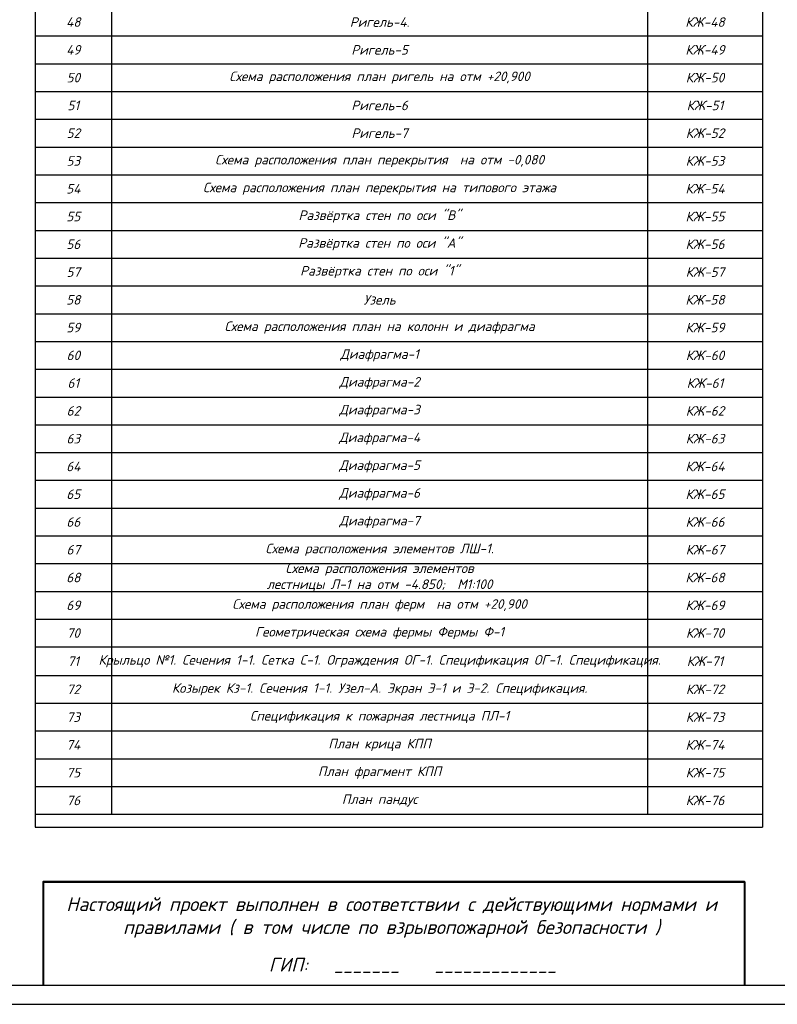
# Model space of a CAD drawing. Header units: millimetres. Extents: x -33345 to 4712671, y -3392 to 121473.
# Tile 4 of 256: x 90716 to 110505, y 44501 to 70221. Entities that reach past the tile are written whole.
import ezdxf

# ---------------------------------------------------------------- set-up
doc = ezdxf.new("R2010")
doc.units = ezdxf.units.MM
doc.layers.add('0.25', color=7, linetype='Continuous', lineweight=25)
doc.layers.add('010_Листы', color=7, linetype='Continuous')
doc.layers.add('PDF_Text', color=7, linetype='Continuous')
doc.styles.add('ISOCPEUR', font='isocpeui.ttf', dxfattribs={"height": 300})
doc.styles.add('PDF ISOCPEUR', font='isocpeur.TTF')
doc.styles.add('PDF ISOCPEUR Italic', font='isocpeui.ttf')

# ---------------------------------------------------------------- blocks, each defined once
blk = doc.blocks.new('*U146')
at = {"layer": '0.25', "color": 5, "linetype": 'Continuous', "lineweight": 25, "ltscale": 100}
blk.add_lwpolyline([(-63500, 0), (0, 0), (0, 42000), (-63500, 42000), (-63500, 0)], dxfattribs=at)
at = {"layer": '0.25', "color": 7, "linetype": 'Continuous', "lineweight": 30, "ltscale": 100}
blk.add_lwpolyline([(-61500, 500), (-500, 500), (-500, 41500), (-61500, 41500), (-61500, 500)], dxfattribs=at)
blk = doc.blocks.new('*T2643')
at = {"color": 0, "lineweight": 30, "transparency": 16777216}
for p, q in [((0, 0), (19000, 0)), ((0, 0), (0, -34995)), ((19000, 0), (19000, -34995)), ((0, -975), (16000, -975)), ((0, -34995), (19000, -34995))]:
    blk.add_line(p, q, dxfattribs=at)
at = {"color": 0, "linetype": 'ByBlock', "lineweight": -2, "transparency": 16777216}
for p, q in [((2000, 0), (2000, -34659)), ((16000, 0), (16000, -4174)), ((16000, -975), (19000, -975)), ((0, -1956), (19000, -1956)), ((0, -2682), (19000, -2682)), ((0, -3471), (19000, -3471)), ((0, -4174), (19000, -4174)), ((0, -4903), (19000, -4903)), ((16000, -4903), (16000, -6354)), ((0, -5628), (19000, -5628)), ((0, -6354), (19000, -6354)), ((0, -7153), (19000, -7153)), ((16000, -7153), (16000, -8676)), ((0, -7950), (19000, -7950)), ((0, -8676), (19000, -8676)), ((0, -9401), (19000, -9401)), ((0, -10197), (19000, -10197)), ((0, -10830), (19000, -10830)), ((0, -11507), (19000, -11507)), ((0, -12152), (19000, -12152)), ((0, -12877), (19000, -12877)), ((0, -13603), (19000, -13603)), ((16000, -13603), (16000, -14328)), ((0, -14328), (19000, -14328)), ((0, -15054), (19000, -15054)), ((16000, -15054), (16000, -16505)), ((0, -15779), (19000, -15779)), ((0, -16505), (19000, -16505)), ((0, -17230), (19000, -17230)), ((0, -17955), (19000, -17955)), ((0, -18681), (19000, -18681)), ((0, -19406), (19000, -19406)), ((0, -20132), (19000, -20132)), ((0, -20857), (19000, -20857)), ((0, -21583), (19000, -21583)), ((16000, -21583), (16000, -22308)), ((0, -22308), (19000, -22308)), ((0, -23034), (19000, -23034)), ((0, -23759), (19000, -23759)), ((0, -24484), (19000, -24484)), ((0, -25210), (19000, -25210)), ((0, -25935), (19000, -25935)), ((0, -26661), (19000, -26661)), ((0, -27386), (19000, -27386)), ((16000, -27386), (16000, -28837)), ((0, -28112), (19000, -28112)), ((0, -28837), (19000, -28837)), ((0, -29563), (19000, -29563)), ((0, -30288), (19000, -30288)), ((16000, -30288), (16000, -33208)), ((0, -31032), (19000, -31032)), ((0, -31758), (19000, -31758)), ((0, -32483), (19000, -32483)), ((0, -33208), (19000, -33208)), ((0, -33934), (19000, -33934)), ((0, -34659), (19000, -34659))]:
    blk.add_line(p, q, dxfattribs=at)
at = {"color": 0, "lineweight": -2, "transparency": 16777216}
for p, q in [((16000, -4174), (16000, -4903)), ((16000, -6354), (16000, -7153)), ((16000, -8676), (16000, -13603)), ((16000, -14328), (16000, -15054)), ((16000, -16505), (16000, -21583)), ((16000, -22308), (16000, -27386)), ((16000, -28837), (16000, -30288)), ((16000, -33208), (16000, -34659))]:
    blk.add_line(p, q, dxfattribs=at)
at = {"color": 0, "lineweight": 25, "transparency": 16777216, "char_height": 350, "attachment_point": 5, "style": 'ISOCPEUR'}
for s, insert, width in [('{\\C256;Лист}', (1000, -488), 1997.66), ('{\\C256;Наименование}', (9000, -488), 13997.66), ('{\\fISOCPEUR|b0|i1|c204|p34;\\C256;Примечание}', (17500, -488), 2997.66)]:
    blk.add_mtext(s, dxfattribs=dict(at, insert=insert, width=width))
at = {"lineweight": 25, "transparency": 16777216, "char_height": 250, "attachment_point": 5, "style": 'ISOCPEUR'}
for s, insert, width in [('31', (1000, -1466), 1997.66), ('{\\C0;Cтойка CТ-1-2.}', (9000, -1466), 13997.66), ('КЖ-31', (17500, -1466), 2997.66), ('32', (1000, -2319), 1997.66), ('План кровли технического  этажа M1:100', (9000, -2319), 13997.66), ('КЖ-32', (17500, -2319), 2997.66), ('33', (1000, -3076), 1997.66), ('{\\C0;Cтойка CТ-1-2.}', (9000, -3076), 13997.66), ('КЖ-33', (17500, -3076), 2997.66), ('34', (1000, -3822), 1997.66), ('Перемычка металлическая', (9000, -3822), 13997.66), ('КЖ-34', (17500, -3822), 2997.66), ('35', (1000, -4538), 1997.66), ('{\\C0;Схема \\C7;расположения \\C0;план на колонн }', (9000, -4538), 13997.66), ('КЖ-35', (17500, -4538), 2997.66), ('36', (1000, -5266), 1997.66), ('{\\C0;Калонна К-1}', (9000, -5266), 13997.66), ('КЖ-36', (17500, -5266), 2997.66), ('37', (1000, -5991), 1997.66), ('{\\C0;Калонна К-1}', (9000, -5991), 13997.66), ('КЖ-37', (17500, -5991), 2997.66), ('38', (1000, -6753), 1997.66), ('{\\C0;Калонна К-2}', (9000, -6753), 13997.66), ('КЖ-38', (17500, -6753), 2997.66), ('39', (1000, -7552), 1997.66), ('{\\C0;Калонна К-2*}', (9000, -7552), 13997.66), ('КЖ-39', (17500, -7552), 2997.66), ('40', (1000, -8313), 1997.66), ('{\\C0;Калонна К-3}', (9000, -8313), 13997.66), ('КЖ-40', (17500, -8313), 2997.66), ('41', (1000, -9039), 1997.66), ('{\\C0;Схема \\C7;расположения \\C0;план ригель на отм -0,080  }', (9000, -9039), 13997.66), ('КЖ-41', (17500, -9039), 2997.66), ('42', (1000, -9799), 1997.66), ('{\\C0;Схема \\C7;расположения \\C0;план ригель на типового этажа   }', (9000, -9799), 13997.66), ('КЖ-42', (17500, -9799), 2997.66), ('43', (1000, -10514), 1997.66), ('Ригель-1. ', (9000, -10514), 13997.66), ('КЖ-43', (17500, -10514), 2997.66), ('44', (1000, -11168), 1997.66), ('Ригель-1*. ', (9000, -11168), 13997.66), ('КЖ-44', (17500, -11168), 2997.66), ('45', (1000, -11829), 1997.66), ('Ригель-2*. ', (9000, -11829), 13997.66), ('КЖ-45', (17500, -11829), 2997.66), ('46', (1000, -12515), 1997.66), ('Ригель-2. ', (9000, -12515), 13997.66), ('КЖ-46', (17500, -12515), 2997.66), ('47', (1000, -13240), 1997.66), ('Ригель-3. ', (9000, -13240), 13997.66), ('КЖ-47', (17500, -13240), 2997.66), ('48', (1000, -13965), 1997.66), ('Ригель-4. ', (9000, -13965), 13997.66), ('КЖ-48', (17500, -13965), 2997.66), ('49', (1000, -14691), 1997.66), ('Ригель-5', (9000, -14691), 13997.66), ('КЖ-49', (17500, -14691), 2997.66), ('50', (1000, -15416), 1997.66), ('{\\C0;Схема \\C7;расположения \\C0;план ригель на отм +20,900   }', (9000, -15416), 13997.66), ('КЖ-50', (17500, -15416), 2997.66), ('51', (1000, -16142), 1997.66), ('Ригель-6', (9000, -16142), 13997.66), ('КЖ-51', (17500, -16142), 2997.66), ('52', (1000, -16867), 1997.66), ('Ригель-7', (9000, -16867), 13997.66), ('КЖ-52', (17500, -16867), 2997.66), ('53', (1000, -17593), 1997.66), ('{\\C0;Схема \\C7;расположения \\C0;план перекрытия  на отм -0,080  }', (9000, -17593), 13997.66), ('КЖ-53', (17500, -17593), 2997.66), ('54', (1000, -18318), 1997.66), ('{\\C0;Схема \\C7;расположения \\C0;план перекрытия на типового этажа   }', (9000, -18318), 13997.66), ('КЖ-54', (17500, -18318), 2997.66), ('55', (1000, -19044), 1997.66), ('{\\C0;Развёртка стен по оси "В" }', (9000, -19044), 13997.66), ('КЖ-55', (17500, -19044), 2997.66), ('56', (1000, -19769), 1997.66), ('{\\C0;Развёртка стен по оси "А" }', (9000, -19769), 13997.66), ('КЖ-56', (17500, -19769), 2997.66), ('57', (1000, -20495), 1997.66), ('{\\C0;Развёртка стен по оси "1" }', (9000, -20495), 13997.66), ('КЖ-57', (17500, -20495), 2997.66), ('58', (1000, -21220), 1997.66), ('Узель', (9000, -21220), 13997.66), ('КЖ-58', (17500, -21220), 2997.66), ('59', (1000, -21945), 1997.66), ('{\\C0;Схема \\C7;расположения \\C0;план на колонн и диафрагма  }', (9000, -21945), 13997.66), ('КЖ-59', (17500, -21945), 2997.66), ('60', (1000, -22671), 1997.66), ('Диафрагма-1', (9000, -22671), 13997.66), ('КЖ-60', (17500, -22671), 2997.66), ('61', (1000, -23396), 1997.66), ('Диафрагма-2', (9000, -23396), 13997.66), ('КЖ-61', (17500, -23396), 2997.66), ('62', (1000, -24122), 1997.66), ('Диафрагма-3', (9000, -24122), 13997.66), ('КЖ-62', (17500, -24122), 2997.66), ('63', (1000, -24847), 1997.66), ('Диафрагма-4', (9000, -24847), 13997.66), ('КЖ-63', (17500, -24847), 2997.66), ('64', (1000, -25573), 1997.66), ('Диафрагма-5', (9000, -25573), 13997.66), ('КЖ-64', (17500, -25573), 2997.66), ('65', (1000, -26298), 1997.66), ('Диафрагма-6', (9000, -26298), 13997.66), ('КЖ-65', (17500, -26298), 2997.66), ('66', (1000, -27024), 1997.66), ('Диафрагма-7', (9000, -27024), 13997.66), ('КЖ-66', (17500, -27024), 2997.66), ('67', (1000, -27749), 1997.66), ('{\\C7;Схема расположения элементов ЛШ-1.  }', (9000, -27749), 13997.66), ('КЖ-67', (17500, -27749), 2997.66), ('{\\C7;Схема расположения элементов \\Pлестницы Л-1 на отм -4.850;  M1:100   }', (9000, -28474), 13997.66), ('68', (1000, -28474), 1997.66), ('КЖ-68', (17500, -28474), 2997.66), ('69', (1000, -29200), 1997.66), ('{\\C0;Схема \\C7;расположения \\C0;план ферм  на отм +20,900   }', (9000, -29200), 13997.66), ('КЖ-69', (17500, -29200), 2997.66), ('70', (1000, -29925), 1997.66), ('{\\C0;Геометрическая схема фермы Фермы Ф-1 \\fTimes New Roman|b0|i0|c204|p18; }', (9000, -29925), 13997.66), ('КЖ-70', (17500, -29925), 2997.66), ('Крыльцо №1. Сечения 1-1. Сетка С-1. Ограждения ОГ-1. Спецификация ОГ-1. Спецификация.', (9000, -30660), 13997.66), ('71', (1000, -30660), 1997.66), ('КЖ-71', (17500, -30660), 2997.66), ('72', (1000, -31395), 1997.66), ('Козырек Кз-1. Сечения 1-1. Узел-А. Экран Э-1 и Э-2. Спецификация.', (9000, -31395), 13997.66), ('КЖ-72', (17500, -31395), 2997.66), ('73', (1000, -32120), 1997.66), ('{\\C0;Спецификация к пожарная лестница ПЛ-1}', (9000, -32120), 13997.66), ('КЖ-73', (17500, -32120), 2997.66), ('74', (1000, -32846), 1997.66), ('План крица КПП', (9000, -32846), 13997.66), ('КЖ-74', (17500, -32846), 2997.66), ('75', (1000, -33571), 1997.66), ('План фрагмент КПП', (9000, -33571), 13997.66), ('КЖ-75', (17500, -33571), 2997.66), ('76', (1000, -34297), 1997.66), ('План пандус', (9000, -34297), 13997.66), ('КЖ-76', (17500, -34297), 2997.66)]:
    blk.add_mtext(s, dxfattribs=dict(at, insert=insert, width=width))

msp = doc.modelspace()

# ---------------------------------------------------------------- linework, layer by layer
at = {"layer": 'PDF_Text', "lineweight": 40}
for points in [[(91327.345, 47702.972), (109648.079, 47702.972), (109648.079, 45001.326)], [(109648.079, 47702.972), (91327.345, 47702.972), (91327.345, 45001.326)]]:
    msp.add_lwpolyline(points, dxfattribs=at)

# ---------------------------------------------------------------- block references
msp.add_blockref('*T2643', (91116.177, 84123.897))
at = {"layer": '010_Листы', "ltscale": 100, "transparency": 33554687}
msp.add_blockref('*U146', (131888.406, 44501.326), dxfattribs=at)

# ---------------------------------------------------------------- texts
at = {"layer": 'PDF_Text', "lineweight": 0, "insert": (91885.181, 47297.923), "char_height": 359.992752, "width": 17088.67593, "attachment_point": 1, "style": 'PDF ISOCPEUR Italic'}
msp.add_mtext('\\pxqc;Настоящий проект выполнен в соответствии с действующими нормами и правилами ( в том числе по взрывопожарной безопасности )', dxfattribs=at)
at = {"layer": 'PDF_Text', "insert": (97223.088, 45321.971), "char_height": 359.99275, "width": 10351.92281, "attachment_point": 7, "style": 'PDF ISOCPEUR'}
msp.add_mtext('{\\fISOCPEUR|b0|i1|c204|p34;ГИП:   _______    \\C7;_____________}', dxfattribs=at)

doc.saveas('drawing.dxf')
